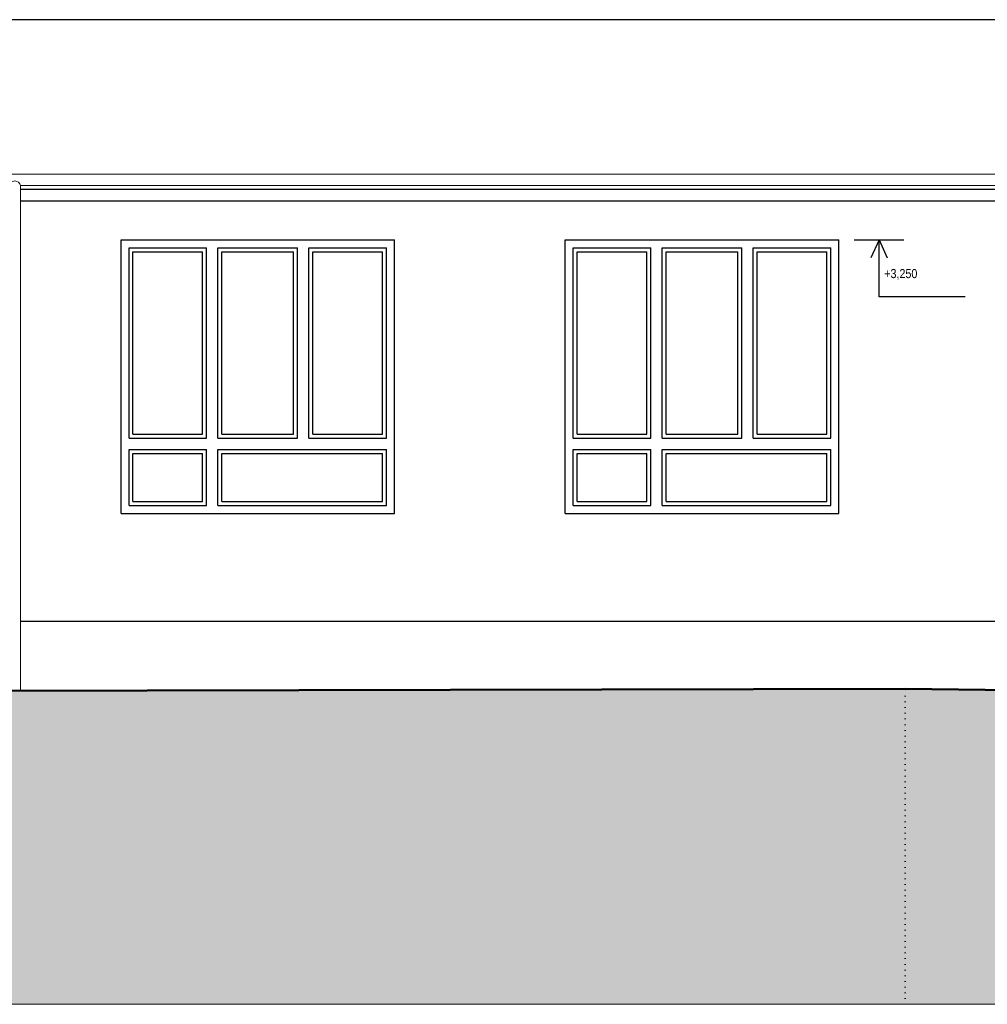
# Model space of a CAD drawing. Header units: millimetres. Extents: x -102573 to 74941, y -50927 to -14280.
# Tile 2 of 16: x -89701 to -81207, y -39020 to -30376. Entities that reach past the tile are written whole.
import ezdxf

# ---------------------------------------------------------------- set-up
doc = ezdxf.new("R2010")
doc.units = ezdxf.units.MM
doc.linetypes.add('JIS_08_37', pattern=[50, 0, -50])
doc.layers.add('XR$1$POHLEDY - STÁVAJÍCÍ_1', color=7, linetype='Continuous', lineweight=25)

msp = doc.modelspace()

# ---------------------------------------------------------------- hatches: boundary and pattern name
at = {"layer": 'XR$1$POHLEDY - STÁVAJÍCÍ_1', "linetype": 'Continuous', "lineweight": 50}
msp.add_hatch(color=254, dxfattribs=at).paths.add_polyline_path([(-102572.8, -39020.2), (-53305.8, -39020.2), (-53305.8, -36900.2), (-55196.3, -36640.2), (-61626.3, -36520.2), (-61626.3, -36470.2), (-66651, -36540.2), (-73292.9, -36560.2), (-73633.1, -36560.2), (-73633.1, -37490.2), (-74603, -37490.2), (-74603, -36560.2), (-75052.9, -36560.2), (-75052.9, -37490.2), (-75893.1, -37490.2), (-75893.1, -36370.2), (-76313.3, -36370.2), (-76313.3, -37490.2), (-77173.3, -37490.2), (-77173.3, -36370.2), (-77683.3, -36370.2), (-77683.3, -37330.2), (-78657.9, -37330.2), (-78657.9, -36370.2), (-78756.6, -36370.2), (-78756.6, -36290.2), (-81927.7, -36250.2), (-90311.3, -36270.2), (-96741.3, -36320.2), (-98258.4, -36200.2), (-102572.8, -35970.2)])

# ---------------------------------------------------------------- linework, layer by layer
at = {"layer": 'XR$1$POHLEDY - STÁVAJÍCÍ_1', "color": 7, "linetype": 'Continuous', "lineweight": 25}
for p, q in [((-71776.3, -30376.4), (-91061.3, -30376.4)), ((-62244.1, -31866), (-89693.5, -31866)), ((-88811.3, -34710.2), (-88811.3, -32310.2)), ((-88811.3, -32310.2), (-86411.3, -32310.2)), ((-86411.3, -34710.2), (-86411.3, -32310.2)), ((-84911.3, -34710.2), (-84911.3, -32310.2)), ((-84911.3, -32310.2), (-82511.3, -32310.2)), ((-82511.3, -34710.2), (-82511.3, -32310.2)), ((-88741.3, -34050.2), (-88741.3, -32380.2)), ((-88741.3, -32380.2), (-88061.3, -32380.2)), ((-88061.3, -34050.2), (-88061.3, -32380.2)), ((-87961.3, -32380.2), (-87261.3, -32380.2)), ((-87961.3, -34050.2), (-87961.3, -32380.2)), ((-87261.3, -34050.2), (-87261.3, -32380.2)), ((-87161.3, -32380.2), (-86481.3, -32380.2)), ((-87161.3, -34050.2), (-87161.3, -32380.2)), ((-86481.3, -34050.2), (-86481.3, -32380.2)), ((-84841.3, -34050.2), (-84841.3, -32380.2)), ((-84841.3, -32380.2), (-84161.3, -32380.2)), ((-84161.3, -34050.2), (-84161.3, -32380.2)), ((-84061.3, -32380.2), (-83361.3, -32380.2)), ((-84061.3, -34050.2), (-84061.3, -32380.2)), ((-83361.3, -34050.2), (-83361.3, -32380.2)), ((-83261.3, -32380.2), (-82581.3, -32380.2)), ((-83261.3, -34050.2), (-83261.3, -32380.2)), ((-82581.3, -34050.2), (-82581.3, -32380.2)), ((-88706.3, -34015.2), (-88706.3, -32415.2)), ((-88706.3, -32415.2), (-88096.3, -32415.2)), ((-88096.3, -34015.2), (-88096.3, -32415.2)), ((-87926.3, -34015.2), (-87926.3, -32415.2)), ((-87926.3, -32415.2), (-87296.3, -32415.2)), ((-87296.3, -34015.2), (-87296.3, -32415.2)), ((-87126.3, -34015.2), (-87126.3, -32415.2)), ((-87126.3, -32415.2), (-86516.3, -32415.2)), ((-86516.3, -34015.2), (-86516.3, -32415.2)), ((-84806.3, -34015.2), (-84806.3, -32415.2)), ((-84806.3, -32415.2), (-84196.3, -32415.2)), ((-84196.3, -34015.2), (-84196.3, -32415.2)), ((-84026.3, -34015.2), (-84026.3, -32415.2)), ((-84026.3, -32415.2), (-83396.3, -32415.2)), ((-83396.3, -34015.2), (-83396.3, -32415.2)), ((-83226.3, -34015.2), (-83226.3, -32415.2)), ((-83226.3, -32415.2), (-82616.3, -32415.2)), ((-82616.3, -34015.2), (-82616.3, -32415.2)), ((-88741.3, -34050.2), (-88061.3, -34050.2)), ((-88706.3, -34015.2), (-88096.3, -34015.2)), ((-87961.3, -34050.2), (-87261.3, -34050.2)), ((-87926.3, -34015.2), (-87296.3, -34015.2)), ((-87161.3, -34050.2), (-86481.3, -34050.2)), ((-87126.3, -34015.2), (-86516.3, -34015.2)), ((-84841.3, -34050.2), (-84161.3, -34050.2)), ((-84806.3, -34015.2), (-84196.3, -34015.2)), ((-84061.3, -34050.2), (-83361.3, -34050.2)), ((-84026.3, -34015.2), (-83396.3, -34015.2)), ((-83261.3, -34050.2), (-82581.3, -34050.2)), ((-83226.3, -34015.2), (-82616.3, -34015.2)), ((-88741.3, -34640.2), (-88741.3, -34150.2)), ((-88741.3, -34150.2), (-88061.3, -34150.2)), ((-88706.3, -34605.2), (-88706.3, -34185.2)), ((-88706.3, -34185.2), (-88096.3, -34185.2)), ((-88096.3, -34605.2), (-88096.3, -34185.2)), ((-88061.3, -34640.2), (-88061.3, -34150.2)), ((-87961.3, -34150.2), (-86481.3, -34150.2)), ((-87961.3, -34640.2), (-87961.3, -34150.2)), ((-87926.3, -34185.2), (-86516.3, -34185.2)), ((-87926.3, -34605.2), (-87926.3, -34185.2)), ((-86516.3, -34605.2), (-86516.3, -34185.2)), ((-86481.3, -34640.2), (-86481.3, -34150.2)), ((-84841.3, -34640.2), (-84841.3, -34150.2)), ((-84841.3, -34150.2), (-84161.3, -34150.2)), ((-84806.3, -34605.2), (-84806.3, -34185.2)), ((-84806.3, -34185.2), (-84196.3, -34185.2)), ((-84196.3, -34605.2), (-84196.3, -34185.2)), ((-84161.3, -34640.2), (-84161.3, -34150.2)), ((-84061.3, -34150.2), (-82581.3, -34150.2)), ((-84061.3, -34640.2), (-84061.3, -34150.2)), ((-84026.3, -34185.2), (-82616.3, -34185.2)), ((-84026.3, -34605.2), (-84026.3, -34185.2)), ((-82616.3, -34605.2), (-82616.3, -34185.2)), ((-82581.3, -34640.2), (-82581.3, -34150.2)), ((-88741.3, -34640.2), (-88061.3, -34640.2)), ((-88706.3, -34605.2), (-88096.3, -34605.2)), ((-87961.3, -34640.2), (-86481.3, -34640.2)), ((-87926.3, -34605.2), (-86516.3, -34605.2)), ((-84841.3, -34640.2), (-84161.3, -34640.2)), ((-84806.3, -34605.2), (-84196.3, -34605.2)), ((-84061.3, -34640.2), (-82581.3, -34640.2)), ((-84026.3, -34605.2), (-82616.3, -34605.2)), ((-88811.3, -34710.2), (-86411.3, -34710.2)), ((-84911.3, -34710.2), (-82511.3, -34710.2)), ((-75426.3, -35660.2), (-89693.5, -35660.2))]:
    msp.add_line(p, q, dxfattribs=at)
at = {"layer": 'XR$1$POHLEDY - STÁVAJÍCÍ_1', "color": 176, "linetype": 'Continuous', "lineweight": 13}
for p, q in [((-60876.3, -31733.1), (-91061.3, -31733.1)), ((-62244.1, -31833.1), (-89693.5, -31833.1)), ((-89693.5, -31833.1), (-89693.5, -36268.7))]:
    msp.add_line(p, q, dxfattribs=at)
at = {"layer": 'XR$1$POHLEDY - STÁVAJÍCÍ_1', "color": 8, "linetype": 'Continuous', "lineweight": 25}
msp.add_line((-89693.5, -31965.7), (-62244.1, -31965.7), dxfattribs=at)
at = {"layer": 'XR$1$POHLEDY - STÁVAJÍCÍ_1', "color": 96, "linetype": 'Continuous', "lineweight": 25}
for p, q in [((-82374.3, -32310.2), (-81939.2, -32310.2)), ((-82156.7, -32310.2), (-82228.3, -32466.8)), ((-82156.7, -32808.3), (-82156.7, -32310.2)), ((-82156.7, -32310.2), (-82085.1, -32466.8)), ((-81402.2, -32808.3), (-82156.7, -32808.3))]:
    msp.add_line(p, q, dxfattribs=at)
at = {"layer": 'XR$1$POHLEDY - STÁVAJÍCÍ_1', "color": 7, "linetype": 'Continuous', "lineweight": 50}
for p, q in [((-90311.3, -36270.2), (-81927.7, -36250.2)), ((-81927.7, -36250.2), (-78756.6, -36290.2))]:
    msp.add_line(p, q, dxfattribs=at)
at = {"layer": 'XR$1$POHLEDY - STÁVAJÍCÍ_1', "color": 5, "linetype": 'JIS_08_37', "lineweight": 13}
msp.add_line((-81927.7, -39020.2), (-81927.7, -36250.2), dxfattribs=at)
at = {"layer": 'XR$1$POHLEDY - STÁVAJÍCÍ_1', "color": 5, "linetype": 'Continuous', "lineweight": 13}
msp.add_line((-53305.8, -39020.2), (-102572.8, -39020.2), dxfattribs=at)
at = {"layer": 'XR$1$POHLEDY - STÁVAJÍCÍ_1', "color": 176, "linetype": 'Continuous', "lineweight": 13}
msp.add_arc((-89743.5, -31843.5), 51.1, 11.68875, 168.31125, dxfattribs=at)

# ---------------------------------------------------------------- texts
at = {"layer": 'XR$1$POHLEDY - STÁVAJÍCÍ_1', "color": 96, "linetype": 'Continuous', "lineweight": 18, "insert": (-82111.4, -32565.1), "char_height": 80, "width": 404.927, "attachment_point": 1}
msp.add_mtext('\\W0.88;+3,250', dxfattribs=at)

doc.saveas('drawing.dxf')
